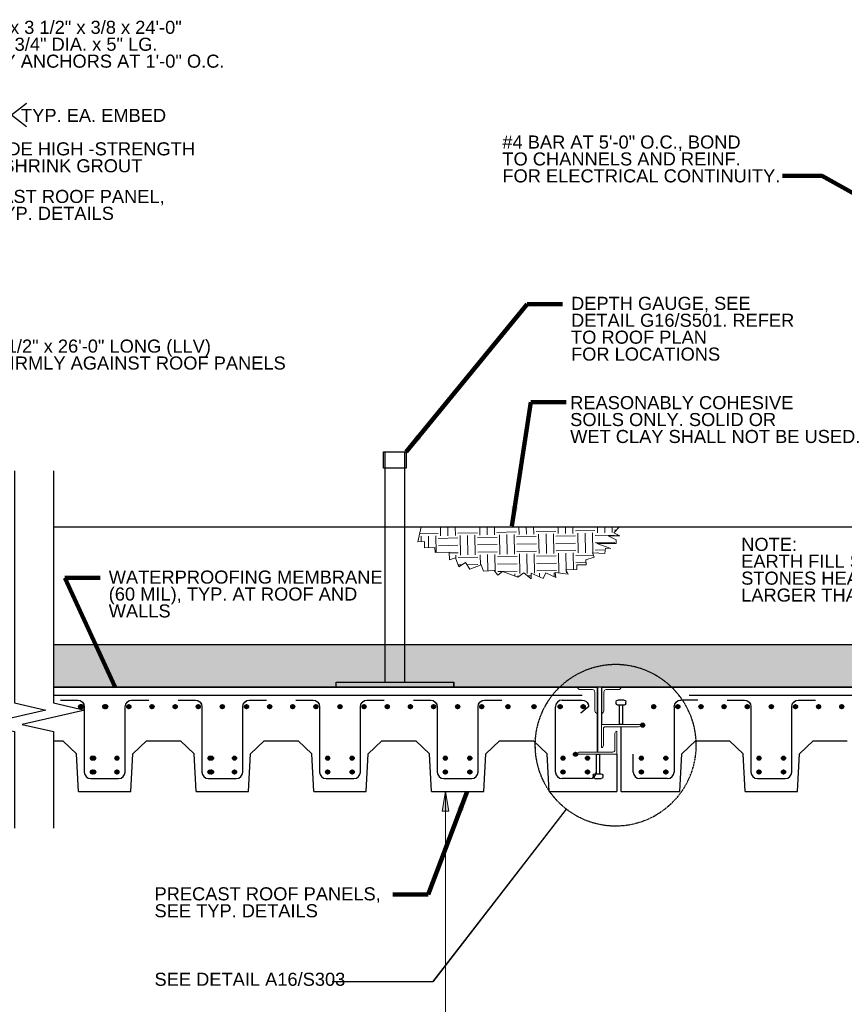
# Model space of a CAD drawing. Header units: inches. Extents: x 804 to 1243, y 182 to 489.
# Tile 15 of 20: x 954 to 1080, y 339 to 489. Entities that reach past the tile are written whole.
import ezdxf

# ---------------------------------------------------------------- set-up
doc = ezdxf.new("R2010")
doc.units = ezdxf.units.IN
doc.header["$LTSCALE"] = 0.25
doc.header["$MEASUREMENT"] = 0
doc.linetypes.add('DGN Style 3', pattern=[0.777018, 0.555013, -0.222005])
for name, color, linetype, lineweight in [('A-ANNO-NPLT', 7, 'Continuous', 18), ('G-ANNO-DIM', 1, 'Continuous', 18), ('G-ANNO-TEXT', 7, 'Continuous', 30), ('S-FSTN-MISC', 12, 'Continuous', 25), ('S-REIN-RBAR', 5, 'Continuous', 25)]:
    doc.layers.add(name, color=color, linetype=linetype, lineweight=lineweight)
doc.styles.add("3 4 1'-0", font='arial.ttf', dxfattribs={"height": 2})
doc.styles.add("3 4 1'-0_0", font='arial.ttf')
doc.dimstyles.new("3 4 1'-0", dxfattribs={"dimtxt": 2, "dimasz": 3, "dimexe": 1, "dimexo": 1, "dimgap": 1, "dimtad": 1, "dimdec": 4, "dimzin": 11, "dimdsep": 46, "dimlunit": 4, "dimtxsty": "3 4 1'-0", "dimcen": 0, "dimadec": 4, "dimazin": 3, "dimtfac": 1, "dimtdec": 0, "dimtofl": 0, "dimtmove": 0, "dimatfit": 3, "dimfxl": 1, "dimfrac": 2, "dimtolj": 1, "dimtzin": 11, "dimarcsym": 0})

# ---------------------------------------------------------------- blocks, each defined once
blk = doc.blocks.new('REINFDOT')
at = {"color": 0}
for radius in [0.00313, 0.00187, 0.000625]:
    blk.add_circle((0, 0), radius, dxfattribs=at)
blk = doc.blocks.new('REINF. DOT_1')
at = {"layer": 'S-REIN-RBAR', "xscale": 100, "yscale": 100, "zscale": 100, "rotation": 90}
blk.add_blockref('REINFDOT', (36.533405, 24.589429), dxfattribs=at)
blk = doc.blocks.new('*U18')
at = {"layer": 'S-REIN-RBAR'}
for p, q in [((-6.749987, 6.000006), (-4.124987, 6.000006)), ((-3.124987, 5.000006), (-3.124987, -4.999994)), ((3.125013, -4.999994), (3.125013, 5.000006)), ((4.125013, 6.000006), (6.750013, 6.000006)), ((-2.124987, -5.999994), (2.125013, -5.999994))]:
    blk.add_line(p, q, dxfattribs=at)
at = {"layer": 'S-REIN-RBAR', "extrusion": (0, 0, -1)}
for centre, start, end in [((4.124987, 5.000006), 90, 180), ((-4.125013, 5.000006), 0, 90)]:
    blk.add_arc(centre, 1, start, end, dxfattribs=at)
at = {"layer": 'S-REIN-RBAR'}
for centre, start, end in [((-2.124987, -4.999994), 180, 270), ((2.125013, -4.999994), 270, 0)]:
    blk.add_arc(centre, 1, start, end, dxfattribs=at)
blk = doc.blocks.new('*U19')
at = {"layer": 'S-REIN-RBAR'}
for p, q in [((1.316508, 5.00001), (1.316508, -4.99999)), ((4.941508, 6.00001), (2.316508, 6.00001)), ((-4.941492, -4.99999), (-4.941492, -2.24999)), ((0.316508, -5.99999), (-3.941492, -5.99999))]:
    blk.add_line(p, q, dxfattribs=at)
at = {"layer": 'S-REIN-RBAR', "extrusion": (0, 0, -1)}
blk.add_arc((-2.316508, 5.00001), 1, 0, 90, dxfattribs=at)
at = {"layer": 'S-REIN-RBAR'}
for centre, start, end in [((-3.941492, -4.99999), 180, 270), ((0.316508, -4.99999), 270, 0)]:
    blk.add_arc(centre, 1, start, end, dxfattribs=at)
blk = doc.blocks.new('*U21')
at = {"layer": 'G-ANNO-TEXT'}
for p, q in [((-0.249993, 1.874993), (-0.249993, -1.125007)), ((-0.749993, -1.375007), (-0.749993, -1.625007)), ((-0.499993, -1.125007), (0.500007, -1.125007)), ((0.750007, -1.375007), (0.750007, -1.625007)), ((-0.499993, -1.875007), (0.500007, -1.875007))]:
    blk.add_line(p, q, dxfattribs=at)
at = {"layer": 'G-ANNO-TEXT', "flags": 128}
blk.add_lwpolyline([(-0.249993, 1.874993), (0.250007, 1.874993), (0.250007, -1.125007)], dxfattribs=at)
at = {"layer": 'G-ANNO-TEXT', "extrusion": (0, 0, -1)}
for centre, start, end in [((0.499993, -1.375007), 0, 90), ((-0.500007, -1.375007), 90, 180), ((0.499993, -1.625007), 270, 0), ((-0.500007, -1.625007), 180, 270)]:
    blk.add_arc(centre, 0.25, start, end, dxfattribs=at)
blk = doc.blocks.new('*U20')
at = {"layer": 'S-REIN-RBAR'}
for p, q in [((-3.125019, -5.000005), (-3.125019, 4.999995)), ((-2.125019, 5.999995), (0.968731, 5.999995)), ((1.742651, 4.815062), (0.763129, 4.013816)), ((3.124981, -2.250005), (3.124981, -5.000005)), ((2.124981, -6.000005), (-2.125019, -6.000005))]:
    blk.add_line(p, q, dxfattribs=at)
for centre, start, end in [((-2.125019, 4.999995), 90, 180), ((-2.125019, -5.000005), 180, 270), ((2.124981, -5.000005), 270, 0)]:
    blk.add_arc(centre, 1, start, end, dxfattribs=at)
at = {"layer": 'S-REIN-RBAR', "extrusion": (0, 0, -1)}
for centre, radius, start, end in [((-0.968731, 4.999995), 1, 90, 156.16139), ((-1.426075, 5.202076), 0.5, 156.16139, 230.716952)]:
    blk.add_arc(centre, radius, start, end, dxfattribs=at)
blk = doc.blocks.new('l6x312x516-e_2')
at = {"layer": 'A-ANNO-NPLT', "color": 7, "flags": 128}
blk.add_lwpolyline([(3.5, 0), (0, 0), (0, 6), (0.012293, 6.000406, -0.414214), (0.312, 5.7), (0.312293, 0.612906, 0.414214), (0.612, 0.313), (3.199793, 0.312906, -0.414214), (3.5, 0.013)], format="xyb", close=True, dxfattribs=at)
blk = doc.blocks.new('REINF. DOT_2')
at = {"layer": 'A-ANNO-NPLT', "color": 7, "xscale": 100, "yscale": 100, "zscale": 100, "rotation": 90}
blk.add_blockref('REINFDOT', (36.533405, 24.589429), dxfattribs=at)
blk = doc.blocks.new('*U71')
at = {"layer": 'A-ANNO-NPLT', "color": 7}
for p, q in [((-6.749987, 6.000006), (-4.124987, 6.000006)), ((-3.124987, 5.000006), (-3.124987, -4.999994)), ((3.125013, -4.999994), (3.125013, 5.000006)), ((4.125013, 6.000006), (6.750013, 6.000006)), ((-2.124987, -5.999994), (2.125013, -5.999994))]:
    blk.add_line(p, q, dxfattribs=at)
at = {"layer": 'A-ANNO-NPLT', "color": 7, "extrusion": (0, 0, -1)}
for centre, start, end in [((4.124987, 5.000006), 90, 180), ((-4.125013, 5.000006), 0, 90)]:
    blk.add_arc(centre, 1, start, end, dxfattribs=at)
at = {"layer": 'A-ANNO-NPLT', "color": 7}
for centre, start, end in [((-2.124987, -4.999994), 180, 270), ((2.125013, -4.999994), 270, 0)]:
    blk.add_arc(centre, 1, start, end, dxfattribs=at)
blk = doc.blocks.new('*U72')
at = {"layer": 'A-ANNO-NPLT', "color": 7}
for p, q in [((1.316508, 5.00001), (1.316508, -4.99999)), ((4.941508, 6.00001), (2.316508, 6.00001)), ((-4.941492, -4.99999), (-4.941492, -2.24999)), ((0.316508, -5.99999), (-3.941492, -5.99999))]:
    blk.add_line(p, q, dxfattribs=at)
at = {"layer": 'A-ANNO-NPLT', "color": 7, "extrusion": (0, 0, -1)}
blk.add_arc((-2.316508, 5.00001), 1, 0, 90, dxfattribs=at)
at = {"layer": 'A-ANNO-NPLT', "color": 7}
for centre, start, end in [((-3.941492, -4.99999), 180, 270), ((0.316508, -4.99999), 270, 0)]:
    blk.add_arc(centre, 1, start, end, dxfattribs=at)
blk = doc.blocks.new('*U74')
at = {"layer": 'A-ANNO-NPLT', "color": 7}
for p, q in [((-0.249993, 1.874993), (-0.249993, -1.125007)), ((-0.749993, -1.375007), (-0.749993, -1.625007)), ((-0.499993, -1.125007), (0.500007, -1.125007)), ((0.750007, -1.375007), (0.750007, -1.625007)), ((-0.499993, -1.875007), (0.500007, -1.875007))]:
    blk.add_line(p, q, dxfattribs=at)
at = {"layer": 'A-ANNO-NPLT', "color": 7, "flags": 128}
blk.add_lwpolyline([(-0.249993, 1.874993), (0.250007, 1.874993), (0.250007, -1.125007)], dxfattribs=at)
at = {"layer": 'A-ANNO-NPLT', "color": 7, "extrusion": (0, 0, -1)}
for centre, start, end in [((0.499993, -1.375007), 0, 90), ((-0.500007, -1.375007), 90, 180), ((0.499993, -1.625007), 270, 0), ((-0.500007, -1.625007), 180, 270)]:
    blk.add_arc(centre, 0.25, start, end, dxfattribs=at)
blk = doc.blocks.new('*U73')
at = {"layer": 'A-ANNO-NPLT', "color": 7}
for p, q in [((-3.125019, -5.000005), (-3.125019, 4.999995)), ((-2.125019, 5.999995), (0.968731, 5.999995)), ((1.742651, 4.815062), (0.763129, 4.013816)), ((3.124981, -2.250005), (3.124981, -5.000005)), ((2.124981, -6.000005), (-2.125019, -6.000005))]:
    blk.add_line(p, q, dxfattribs=at)
for centre, start, end in [((-2.125019, 4.999995), 90, 180), ((-2.125019, -5.000005), 180, 270), ((2.124981, -5.000005), 270, 0)]:
    blk.add_arc(centre, 1, start, end, dxfattribs=at)
at = {"layer": 'A-ANNO-NPLT', "color": 7, "extrusion": (0, 0, -1)}
for centre, radius, start, end in [((-0.968731, 4.999995), 1, 90, 156.16139), ((-1.426075, 5.202076), 0.5, 156.16139, 230.716952)]:
    blk.add_arc(centre, radius, start, end, dxfattribs=at)
blk = doc.blocks.new('l4x3x38-e_1')
at = {"layer": 'A-ANNO-NPLT', "color": 7, "extrusion": (0, 0, -1), "flags": 128}
blk.add_lwpolyline([(-0.375351, 3.630375, -0.414214), (-0.005, 4), (0, 4), (0, 0), (-3, 0), (-3.000351, 0.005375, -0.414214), (-2.63, 0.375), (-0.745351, 0.375375, 0.414214), (-0.375, 0.745)], format="xyb", close=True, dxfattribs=at)
blk = doc.blocks.new('23')
at = {"layer": 'G-ANNO-DIM'}
for p, q in [((1022.81851, 371.34531, 3.51971), (1017.9915, 371.34531, 3.51971)), ((1018.9915, 239.34531, 3.51971), (1018.9915, 371.34531, 3.51971))]:
    blk.add_line(p, q, dxfattribs=at)
at = {"layer": 'G-ANNO-DIM', "elevation": 3.51971, "flags": 128}
blk.add_lwpolyline([(1018.4915, 368.34531), (1018.9915, 371.34531), (1019.4915, 368.34531)], close=True, dxfattribs=at)
at = {"layer": 'G-ANNO-DIM', "extrusion": (0, 0, -1)}
blk.add_solid([(-1018.4915, 368.34531, -3.51971), (-1018.9915, 371.34531, -3.51971), (-1019.4915, 368.34531, -3.51971)], dxfattribs=at)
at = {"layer": 'G-ANNO-TEXT'}
for p, q in [((952.575, 474.91526, -1.75986), (954.88313, 476.69696, -1.75986)), ((952.575, 474.91526, -1.75986), (954.88313, 473.13355, -1.75986)), ((959.02256, 411.84531, 5.96386), (1176.55106, 411.84531, 3.51971)), ((959.02256, 393.84531, 3.51971), (1176.84468, 393.84531, 3.51971)), ((959.02256, 387.34531, 3.51966), (984.67464, 387.34531, 3.51966)), ((959.02256, 387.34531, -0.00004), (1042.21968, 387.34531, -0.00004)), ((1042.21968, 387.34531, -0.00004), (1042.21968, 377.40731, -0.00004)), ((1042.84468, 387.34531, -0.00002), (1042.84468, 381.59531, -0.00002)), ((1042.84468, 387.34531, -0.00002), (1162.21968, 387.34531, -0.00002)), ((1045.84468, 371.34531, -0.00002), (1045.84468, 381.28331, -0.00002)), ((959.02256, 379.13442, -0.00002), (960.43647, 379.13442, -0.00002)), ((962.54114, 377.13717, -0.00002), (960.43647, 379.13442, -0.00002)), ((971.14822, 377.13717, -0.00002), (973.25289, 379.13442, -0.00002)), ((973.25289, 379.13442, -0.00002), (978.43647, 379.13442, -0.00002)), ((980.54114, 377.13717, -0.00002), (978.43647, 379.13442, -0.00002)), ((989.14822, 377.13717, -0.00002), (991.25289, 379.13442, -0.00002)), ((991.25289, 379.13442, -0.00002), (996.43647, 379.13442, -0.00002)), ((998.54114, 377.13717, -0.00002), (996.43647, 379.13442, -0.00002)), ((1007.14822, 377.13717, -0.00002), (1009.25289, 379.13442, -0.00002)), ((1009.25289, 379.13442, -0.00002), (1014.43647, 379.13442, -0.00002)), ((1016.54114, 377.13717, -0.00002), (1014.43647, 379.13442, -0.00002)), ((1025.14822, 377.13717, -0.00002), (1027.25289, 379.13442, -0.00002)), ((1027.25289, 379.13442, -0.00002), (1032.43647, 379.13442, -0.00002)), ((1034.54114, 377.13717, -0.00002), (1032.43647, 379.13442, -0.00002)), ((1055.14822, 377.13717), (1057.25289, 379.13442)), ((1057.25289, 379.13442), (1062.43647, 379.13442)), ((1064.54114, 377.13717), (1062.43647, 379.13442)), ((1073.14822, 377.13717), (1075.25289, 379.13442)), ((1075.25289, 379.13442), (1080.43647, 379.13442)), ((962.84468, 371.34531, -0.00002), (962.54114, 377.13717, -0.00002)), ((970.84468, 371.34531, -0.00002), (971.14822, 377.13717, -0.00002)), ((980.84468, 371.34531, -0.00002), (980.54114, 377.13717, -0.00002)), ((988.84468, 371.34531, -0.00002), (989.14822, 377.13717, -0.00002)), ((998.84468, 371.34531, -0.00002), (998.54114, 377.13717, -0.00002)), ((1006.84468, 371.34531, -0.00002), (1007.14822, 377.13717, -0.00002)), ((1016.84468, 371.34531, -0.00002), (1016.54114, 377.13717, -0.00002)), ((1024.84468, 371.34531, -0.00002), (1025.14822, 377.13717, -0.00002)), ((1034.84468, 371.34531, -0.00002), (1034.54114, 377.13717, -0.00002)), ((1045.21968, 377.09531, -0.00004), (1045.21968, 371.34531, -0.00004)), ((1054.84468, 371.34531), (1055.14822, 377.13717)), ((1064.84468, 371.34531), (1064.54114, 377.13717)), ((1072.84468, 371.34531), (1073.14822, 377.13717)), ((962.84468, 371.34531, -0.00002), (970.84468, 371.34531, -0.00002)), ((980.84468, 371.34531, -0.00002), (988.84468, 371.34531, -0.00002)), ((998.84468, 371.34531, -0.00002), (1006.84468, 371.34531, -0.00002)), ((1016.84468, 371.34531, -0.00002), (1024.84468, 371.34531, -0.00002)), ((1034.84468, 371.34531, -0.00002), (1045.21968, 371.34531, -0.00002)), ((1045.84468, 371.34531), (1054.84468, 371.34531)), ((1064.84468, 371.34531), (1072.84468, 371.34531))]:
    blk.add_line(p, q, dxfattribs=at)
at = {"layer": 'G-ANNO-TEXT', "flags": 128}
for points in [[(953.02256, 420.43101), (953.02256, 391.05192), (953.02256, 384.91555), (957.82256, 383.82464), (948.22256, 381.64282), (953.02256, 380.55192), (953.02256, 365.74456)], [(959.02256, 420.43101), (959.02256, 391.05192), (959.02256, 384.91555), (963.82256, 383.82464), (954.22256, 381.64282), (959.02256, 380.55192), (959.02256, 365.74456)], [(1037.46779, 368.68868), (1017.02989, 342.25674), (1001.66319, 342.25674)]]:
    blk.add_lwpolyline(points, dxfattribs=at)
at = {"layer": 'G-ANNO-TEXT', "elevation": 3.51971, "flags": 128}
blk.add_lwpolyline([(959.02256, 393.84531), (1176.84468, 393.84531), (1176.84468, 245.34531), (1223.45654, 245.34531), (1223.45654, 209.34531), (1220.75017, 209.34531), (1217.45654, 209.34531), (1217.45654, 215.34531), (1217.45654, 215.34531), (1217.45654, 239.34531), (1174.84468, 239.34531), (1170.84468, 239.34531), (1170.84468, 239.34531), (1170.84468, 241.50231), (1170.84468, 369.18831), (1170.84468, 371.34531), (1169.21968, 371.34531), (1169.21968, 371.84531), (1169.21968, 387.34531), (959.02256, 387.34531)], dxfattribs=at)
at = {"layer": 'G-ANNO-TEXT', "linetype": 'DGN Style 3', "extrusion": (0, 0, -1)}
blk.add_circle((-1045.01562, 378.45014, -3.51971), 12.3392, dxfattribs=at)
at = {"layer": 'S-FSTN-MISC'}
for p, q in [((1009.74241, 388.08994, -14.07874), (1009.74241, 423.33994, -14.07874)), ((1012.74241, 388.08994, -14.07874), (1012.74241, 423.33994, -14.07874))]:
    blk.add_line(p, q, dxfattribs=at)
for points in [[(1009.49241, 423.33994, -14.07874), (1012.99241, 423.33994, -14.07874), (1012.99241, 420.83994, -14.07874), (1009.49241, 420.83994, -14.07874)], [(1002.24241, 388.08994, -14.07874), (1020.24241, 388.08994, -14.07874), (1020.24241, 387.33994, -14.07874), (1002.24241, 387.33994, -14.07874)]]:
    blk.add_3dface(points, dxfattribs=at)
at = {"layer": 'S-REIN-RBAR'}
for p, q in [((959.02256, 386.09531), (1039.90693, 386.09531)), ((1056.28618, 386.09531), (1159.90693, 386.09531))]:
    blk.add_line(p, q, dxfattribs=at)
at = {"layer": 'G-ANNO-TEXT', "rotation": 180}
blk.add_blockref('*U21', (1045.84469, 383.4703, 3.51971), dxfattribs=at)
at = {"layer": 'G-ANNO-TEXT'}
blk.add_blockref('*U21', (1042.31317, 375.22032, 3.51968), dxfattribs=at)
at = {"layer": 'S-REIN-RBAR'}
for name, p in [('*U18', (966.84467, 379.3453, -0.00002)), ('*U18', (984.84467, 379.3453, -0.00002)), ('*U18', (1002.84467, 379.3453, -0.00002)), ('*U18', (1020.84467, 379.3453, -0.00002)), ('*U20', (1038.9382, 379.34532, -0.00002)), ('*U19', (1052.65717, 379.3453)), ('*U18', (1068.84467, 379.3453))]:
    blk.add_blockref(name, p, dxfattribs=at)
at = {"layer": 'S-REIN-RBAR', "rotation": 180}
for p in [(999.69058, 408.93474, 3.51968), (999.83304, 408.93474, 7.03939), (1003.37808, 408.93474, 3.51968), (1003.52054, 408.93474, 7.03939), (1007.06558, 408.93474, 3.51968), (1010.60718, 408.93474, 3.51968), (1014.14878, 408.93474, 3.51968), (1017.69058, 408.93474, 3.51968), (1021.37808, 408.93474, 3.51968), (1025.06558, 408.93474, 3.51968), (1028.60718, 408.93474, 3.51968), (1032.14878, 408.93474, 3.51968), (1035.69058, 408.93474, 3.51968), (1039.37808, 408.93474, 3.51968), (1043.06558, 408.93474, 3.51968), (1046.60718, 408.93474, 3.51968), (1050.14878, 408.93474, 3.51968), (1053.69058, 408.93474, 3.51968), (1057.37808, 408.93474, 3.51968), (1061.06558, 408.93474, 3.51968), (1065.06558, 408.93474, 3.51968), (1069.06558, 408.93474, 3.51968), (1073.06558, 408.93474, 3.51968), (1076.58921, 408.93474, 3.51968), (1087.37808, 408.93474, 3.51971), (1091.06558, 408.93474, 3.51971), (1094.60718, 408.93474, 3.51971), (1098.14878, 408.93474, 3.51971), (1101.69058, 408.93474, 3.51971), (1105.37808, 408.93474, 3.51971), (1109.06558, 408.93474, 3.51971), (1112.60718, 408.93474, 3.51971), (1116.14878, 408.93474, 3.51971), (1085.69091, 406.10577, 3.51971), (1001.48808, 401.05974, 3.51968), (1001.69304, 401.05974, 7.03939), (1005.23808, 401.05974, 3.51968), (1019.48808, 401.05974, 3.51968), (1019.70804, 401.05974, 7.03939), (1023.23808, 401.05974, 3.51968), (1037.48808, 401.05974, 3.51968), (1041.23808, 401.05974, 3.51968), (1055.48808, 401.05974, 3.51968), (1059.23808, 401.05974, 3.51968), (1073.50308, 401.05974, 3.51968), (1075.40815, 401.65974, 3.51968), (1077.25308, 401.05974, 3.51968), (1085.48808, 401.05974, 3.51971), (1089.23808, 401.05974, 3.51971), (1103.48808, 401.05974, 3.51971), (1107.23808, 401.05974, 3.51971), (1001.48808, 398.93474, 3.51968), (1001.69304, 398.93474, 7.03939), (1005.23808, 398.93474, 3.51968), (1019.48808, 398.93474, 3.51968), (1019.70804, 398.93474, 7.03939), (1023.23808, 398.93474, 3.51968), (1037.48808, 398.93474, 3.51968), (1041.23808, 398.93474, 3.51968), (1055.48808, 398.93474, 3.51968), (1059.23808, 398.93474, 3.51968), (1073.50308, 398.93474, 3.51968), (1077.25308, 398.93474, 3.51968), (1085.48808, 398.93474, 3.51971), (1089.23808, 398.93474, 3.51971), (1103.48808, 398.93474, 3.51971), (1107.23808, 398.93474, 3.51971)]:
    blk.add_blockref('REINF. DOT_1', p, dxfattribs=at)
at = {"layer": 'G-ANNO-TEXT', "color": 7, "char_height": 2, "attachment_point": 1, "style": "3 4 1'-0"}
for s, insert, line_spacing_factor in [('L3 1/2"x 3 1/2" x 3/8 x 24\'-0" \\PLG. W/ 3/4" DIA. x 5" LG.\\PEPOXY ANCHORS AT 1\'-0" O.C.', (943.59037, 489.28934, -3.51971), 0.776524), ('TYP. EA. EMBED', (954.03712, 475.81545, 1.75984), 0.6), ('#4 BAR AT 5\'-0" O.C., BOND\\PTO CHANNELS AND REINF. \\PFOR ELECTRICAL CONTINUITY.', (1027.68947, 471.7386, 3.51971), 0.776524), ('PROVIDE HIGH -STRENGTH\\PNON -SHRINK GROUT', (943.25667, 470.69417, 3.51971), 0.776524), ('PRECAST ROOF PANEL,\\PSEE TYP. DETAILS', (943.25667, 463.41317, 3.51971), 0.776524), ('DEPTH GAUGE, SEE \\PDETAIL G16/S501. REFER\\PTO ROOF PLAN\\PFOR LOCATIONS ', (1038.19429, 447.05767, 0.00002), 0.776524), ('L6x4x1/2" x 26\'-0" LONG (LLV)\\PSET FIRMLY AGAINST ROOF PANELS', (944.39803, 440.51277, 3.51971), 0.776524), ('REASONABLY COHESIVE \\PSOILS ONLY. SOLID OR \\PWET CLAY SHALL NOT BE USED.', (1038.06121, 431.8652), 0.776524), ('NOTE:\\PEARTH FILL SHALL CONTAIN NO \\PSTONES HEAVIER THAN 10 POUNDS OR\\PLARGER THAN 6" (15.2) IN ANY DIMENSION', (1064.22957, 410.18871), 0.776524), ('WATERPROOFING MEMBRANE\\P(60 MIL), TYP. AT ROOF AND \\PWALLS', (967.45453, 405.1729, 3.51971), 0.776524), ('PRECAST ROOF PANELS,\\PSEE TYP. DETAILS', (974.46129, 356.71078, 3.51971), 0.776524), ('SEE DETAIL A16/S303', (974.46129, 343.63929, 3.51971), 0.6)]:
    blk.add_mtext(s, dxfattribs=dict(at, insert=insert, line_spacing_factor=line_spacing_factor))
at = {"layer": 'G-ANNO-TEXT'}
for points in [[(1095.73506, 454.8567), (1076.59989, 465.58509), (1070.55249, 465.58509)], [(1012.99241, 423.33994, 0.00002), (1031.46564, 445.95248, 0.00002), (1036.87816, 445.95248, 0.00002)], [(1029.12563, 411.97427, 3.51971), (1032.03093, 430.94238, 3.51971), (1037.44346, 430.94238, 3.51971)], [(968.43582, 387.34531, 3.51971), (960.72587, 404.06772, 3.51971), (966.1384, 404.06772, 3.51971)], [(1022.29377, 371.34531, 3.51971), (1016.32697, 355.6056, 3.51971), (1010.91445, 355.6056, 3.51971)]]:
    blk.add_leader(points, dimstyle="3 4 1'-0", override={"dimscale": 1, "dimgap": 2, "dimclrd": 256, "dimlwd": 65535}, dxfattribs=at)

msp = doc.modelspace()

# ---------------------------------------------------------------- hatches: boundary and pattern name
at = {"layer": 'A-ANNO-NPLT'}
h = msp.add_hatch(dxfattribs=at)
h.set_pattern_fill('EARTH', color=256, scale=0.160006, style=0, pattern_type=2)
h.set_pattern_definition([(91.073, (1029.3153, 419.688), (-5.8869, -6.1116), [3.0001, -3.0002]), (91.073, (1032.371, 416.7445), (-5.8869, -6.1116), [3.0001, -3.0002]), (91.073, (1028.1905, 419.667), (-5.8869, -6.1116), [3.0001, -3.0002]), (91.073, (1031.246, 416.7234), (-5.8869, -6.1116), [3.0001, -3.0002]), (91.073, (1027.0656, 419.646), (-5.8869, -6.1116), [3.0001, -3.0002]), (91.073, (1030.1214, 416.7024), (-5.8869, -6.1116), [3.0001, -3.0002]), (1.073, (1029.641, 422.3196), (-5.8869, -6.1116), [3.0001, -3.0002]), (1.073, (1026.698, 419.264), (-5.8869, -6.1116), [3.0001, -3.0002]), (1.073, (1029.662, 421.195), (-5.8869, -6.1116), [3.0001, -3.0002]), (1.073, (1026.719, 418.139), (-5.8869, -6.1116), [3.0001, -3.0002]), (1.073, (1029.683, 420.07), (-5.8869, -6.1116), [3.0001, -3.0002]), (1.073, (1026.74, 417.014), (-5.8869, -6.1116), [3.0001, -3.0002])])
h.paths.add_polyline_path([(1015.2551398, 411.8463713), (1014.7656488, 409.5882039), (1015.7501669, 409.6295655), (1015.7915285, 408.6450474), (1017.3496848, 408.7105059), (1017.3829181, 407.9194673), (1019.5573383, 408.0108149), (1019.6076602, 406.8129125), (1020.5171994, 407.1284607), (1021.0062583, 405.7187902), (1022.0431305, 406.4005445), (1022.7248848, 405.3636724), (1024.4330469, 406.0326743), (1024.8089815, 405.0728132), (1026.4421327, 405.1992021), (1027.0055945, 404.4761981), (1027.7285985, 405.0396599), (1030.0589127, 404.1665861), (1030.971972, 404.811219), (1032.1116161, 403.9098882), (1032.0951034, 404.7921463), (1033.9154299, 403.9436655), (1034.331494, 404.836308), (1035.8490567, 404.1289526), (1035.7420606, 404.9005505), (1037.7523144, 404.6172595), (1037.3787799, 405.2922457), (1039.1024306, 405.3245189), (1039.0889101, 406.0463708), (1040.4918764, 406.0726439), (1040.4783559, 406.7944798), (1041.7134757, 407.2187682), (1041.4778505, 407.9046828), (1043.3872684, 407.7716376), (1043.4446147, 408.5945175), (1044.2674945, 408.5371712), (1042.1554448, 409.3131053), (1045.1182794, 409.3345141), (1045.1144873, 409.8598144), (1043.8981522, 410.46899), (1045.6618845, 410.5020313), (1044.7309204, 410.9659852), (1045.6198668, 411.8463713)])
h = msp.add_hatch(dxfattribs=at)
h.set_pattern_fill('CONCRETE', color=256, scale=16.000619, style=0, pattern_type=2)
h.set_pattern_definition([(140.3968, (987.1624, 402.894), (-7.7830976, 5.151577), [0.37502, -40.0316]), (140.3968, (986.8486, 399.3076), (-7.7830976, 5.151577), [0.375, -40.0316]), (140.3968, (983.4013, 402.2003), (-7.7830976, 5.151577), [0.37502, -40.0316]), (82.1795, (986.8486, 399.3076), (-1.5e-06, -5.1515828), [0.30001, -56.89934]), (82.1795, (987.1624, 402.89404), (-1.5e-06, -5.1515828), [0.30001, -56.89934]), (82.1795, (983.4013, 402.2003), (-1.5e-06, -5.1515828), [0.30001, -56.89934]), (190.23262, (986.87484, 399.60663), (-54.4816724, -10.3031553), [0.31872, -86.67908]), (190.23262, (987.1886, 403.19308), (-54.4816724, -10.3031553), [0.31872, -86.67908]), (190.23262, (983.4275, 402.4993), (-54.4816724, -10.3031553), [0.31872, -86.67908]), (136.60277, (988.1529, 400.2324), (-38.9154792, 36.0610392), [0.56252, -74.41834]), (136.60277, (982.4545, 399.56946), (-38.9154792, 36.0610392), [0.56252, -74.41834]), (186.8622, (988.222, 400.67725), (-38.9154785, -5.1515764), [0.47807, -85.75372]), (186.8622, (982.52357, 400.01433), (-38.9154785, -5.1515764), [0.47807, -85.75372]), (81.4086, (988.1529, 400.2324), (1e-07, -5.1515715), [0.45002, -51.65038]), (81.4086, (982.4545, 399.5695), (1e-07, -5.1515715), [0.45002, -51.65038]), (110.6918, (989.399, 401.2257), (-6e-07, -5.151579), [0.375, -21.65217]), (110.6918, (985.7731, 402.4424), (-6e-07, -5.151579), [0.37502, -21.65217]), (110.6918, (983.76, 399.4577), (-6e-07, -5.151579), [0.37502, -21.65217]), (110.6918, (982.1472, 403.659), (-6e-07, -5.151579), [0.375, -21.65217]), (56.11964, (989.399, 401.22574), (-23.349286, -36.061037), [0.30001, -55.54677]), (56.11964, (983.75995, 399.4577), (-23.349286, -36.061037), [0.30001, -55.54677]), (56.11964, (985.7731, 402.44236), (-23.349286, -36.061037), [0.30001, -55.54677]), (56.11964, (982.1472, 403.659), (-23.349286, -36.061037), [0.30001, -55.54677]), (161.6882, (983.9278, 399.7066), (-7.783098, 5.151584), [0.31872, -16.0778]), (161.6882, (989.5668, 401.4746), (-7.783098, 5.151584), [0.31872, -16.0778]), (161.6882, (985.941, 402.6912), (-7.783098, 5.151584), [0.31872, -16.0778]), (161.6882, (982.315, 403.9079), (-7.783098, 5.151584), [0.31872, -16.0778])])
h.paths.add_polyline_path([(1140.8824493, 393.8456747), (959.0120353, 393.8456747), (959.0120353, 391.0521746), (959.0120353, 387.3454231), (984.665108, 387.3454231), (1042.212375, 387.3454231), (1042.8374072, 387.3454231), (1148.7759228, 387.3454231)])

# ---------------------------------------------------------------- linework, layer by layer
at = {"layer": 'A-ANNO-NPLT', "color": 7}
for p, q in [((952.5642337, 474.9187481, 3.519705), (954.8724511, 476.700529, 3.519705)), ((952.5642337, 474.9187481, 3.519705), (954.8724511, 473.1369831, 3.519705)), ((1009.7338541, 388.090076, 3.519705), (1009.7338541, 423.3414401, 3.519705)), ((1012.7339702, 388.090076, 3.519705), (1012.7339702, 423.3414401, 3.519705)), ((959.0120353, 411.8463713, 3.519705), (1176.5489496, 411.8463713, 3.519705)), ((959.0120353, 393.8456747, 3.519705), (1176.8425929, 393.8456747, 3.519705)), ((959.0120353, 387.3454231, 3.519705), (984.665108, 387.3454231, 3.519705)), ((959.0120353, 387.3454231, 3.519705), (1042.212375, 387.3454231, 3.519705)), ((1042.212375, 387.3454231, 3.519705), (1042.212375, 377.4070386, 3.519705)), ((1042.8374072, 387.3454231, 3.519705), (1042.8374072, 381.5952006, 3.519705)), ((1042.8374072, 387.3454231, 3.519705), (1162.2170189, 387.3454231, 3.519705)), ((959.0120353, 386.0953748, 3.519705), (1039.8995335, 386.0953748, 3.519705)), ((1056.2794313, 386.0953748, 3.519705), (1159.9041774, 386.0953748, 3.519705)), ((1045.8375233, 371.344804, 3.519705), (1045.8375233, 381.2831886, 3.519705)), ((959.0120353, 379.1342094, 3.519705), (960.42601, 379.1342094, 3.519705)), ((962.5307634, 377.1368841, 3.519705), (960.42601, 379.1342094, 3.519705)), ((971.1381685, 377.1368841, 3.519705), (973.242922, 379.1342094, 3.519705)), ((973.242922, 379.1342094, 3.519705), (978.4267066, 379.1342094, 3.519705)), ((980.53146, 377.1368841, 3.519705), (978.4267066, 379.1342094, 3.519705)), ((989.1388651, 377.1368841, 3.519705), (991.2436186, 379.1342094, 3.519705)), ((991.2436186, 379.1342094, 3.519705), (996.4274032, 379.1342094, 3.519705)), ((998.5321566, 377.1368841, 3.519705), (996.4274032, 379.1342094, 3.519705)), ((1007.1395617, 377.1368841, 3.519705), (1009.2443152, 379.1342094, 3.519705)), ((1009.2443152, 379.1342094, 3.519705), (1014.4280998, 379.1342094, 3.519705)), ((1016.5328532, 377.1368841, 3.519705), (1014.4280998, 379.1342094, 3.519705)), ((1025.1402583, 377.1368841, 3.519705), (1027.2450118, 379.1342094, 3.519705)), ((1027.2450118, 379.1342094, 3.519705), (1032.4287964, 379.1342094, 3.519705)), ((1034.5335498, 377.1368841, 3.519705), (1032.4287964, 379.1342094, 3.519705)), ((1055.1414193, 377.1368841, 3.519705), (1057.2461728, 379.1342094, 3.519705)), ((1057.2461728, 379.1342094, 3.519705), (1062.4299574, 379.1342094, 3.519705)), ((1064.5347108, 377.1368841, 3.519705), (1062.4299574, 379.1342094, 3.519705)), ((1073.1421159, 377.1368841, 3.519705), (1075.2468693, 379.1342094, 3.519705)), ((1075.2468693, 379.1342094, 3.519705), (1080.4306539, 379.1342094, 3.519705)), ((962.8343112, 371.344804, 3.519705), (962.5307634, 377.1368841, 3.519705)), ((970.8346208, 371.344804, 3.519705), (971.1381685, 377.1368841, 3.519705)), ((980.8350078, 371.344804, 3.519705), (980.53146, 377.1368841, 3.519705)), ((988.8353174, 371.344804, 3.519705), (989.1388651, 377.1368841, 3.519705)), ((998.8357044, 371.344804, 3.519705), (998.5321566, 377.1368841, 3.519705)), ((1006.836014, 371.344804, 3.519705), (1007.1395617, 377.1368841, 3.519705)), ((1016.836401, 371.344804, 3.519705), (1016.5328532, 377.1368841, 3.519705)), ((1024.8367106, 371.344804, 3.519705), (1025.1402583, 377.1368841, 3.519705)), ((1034.8370976, 371.344804, 3.519705), (1034.5335498, 377.1368841, 3.519705)), ((1045.2124911, 377.0950265, 3.519705), (1045.2124911, 371.344804, 3.519705)), ((1054.8378716, 371.344804, 3.519705), (1055.1414193, 377.1368841, 3.519705)), ((1064.8382586, 371.344804, 3.519705), (1064.5347108, 377.1368841, 3.519705)), ((1072.8385681, 371.344804, 3.519705), (1073.1421159, 377.1368841, 3.519705)), ((962.8343112, 371.344804, 3.519705), (970.8346208, 371.344804, 3.519705)), ((980.8350078, 371.344804, 3.519705), (988.8353174, 371.344804, 3.519705)), ((998.8357044, 371.344804, 3.519705), (1006.836014, 371.344804, 3.519705)), ((1016.836401, 371.344804, 3.519705), (1024.8367106, 371.344804, 3.519705)), ((1022.8104561, 371.344804, 3.519705), (1017.9832613, 371.344804, 3.519705)), ((1018.9833, 239.3396956, 3.519705), (1018.9833, 371.344804, 3.519705)), ((1034.8370976, 371.344804, 3.519705), (1045.2124911, 371.344804, 3.519705)), ((1045.8375233, 371.344804, 3.519705), (1054.8378716, 371.344804, 3.519705)), ((1064.8382586, 371.344804, 3.519705), (1072.8385681, 371.344804, 3.519705))]:
    msp.add_line(p, q, dxfattribs=at)
at = {"layer": 'A-ANNO-NPLT', "color": 7, "elevation": 3.519705, "flags": 128}
for points in [[(1009.4838444, 423.3414401), (1012.9839799, 423.3414401), (1012.9839799, 420.8413434), (1009.4838444, 420.8413434)], [(1015.2551398, 411.8463713), (1014.7656488, 409.5882039), (1015.7501669, 409.6295655), (1015.7915285, 408.6450474), (1017.3496848, 408.7105059), (1017.3829181, 407.9194673), (1019.5573383, 408.0108149), (1019.6076602, 406.8129125), (1020.5171994, 407.1284607), (1021.0062583, 405.7187902), (1022.0431305, 406.4005445), (1022.7248848, 405.3636724), (1024.4330469, 406.0326743), (1024.8089815, 405.0728132), (1026.4421327, 405.1992021), (1027.0055945, 404.4761981), (1027.7285985, 405.0396599), (1030.0589127, 404.1665861), (1030.971972, 404.811219), (1032.1116161, 403.9098882), (1032.0951034, 404.7921463), (1033.9154299, 403.9436655), (1034.331494, 404.836308), (1035.8490567, 404.1289526), (1035.7420606, 404.9005505), (1037.7523144, 404.6172595), (1037.3787799, 405.2922457), (1039.1024306, 405.3245189), (1039.0889101, 406.0463708), (1040.4918764, 406.0726439), (1040.4783559, 406.7944798), (1041.7134757, 407.2187682), (1041.4778505, 407.9046828), (1043.3872684, 407.7716376), (1043.4446147, 408.5945175), (1044.2674945, 408.5371712), (1042.1554448, 409.3131053), (1045.1182794, 409.3345141), (1045.1144873, 409.8598144), (1043.8981522, 410.46899), (1045.6618845, 410.5020313), (1044.7309204, 410.9659852), (1045.6198668, 411.8463713)], [(1140.8824493, 393.8456747), (959.0120353, 393.8456747), (959.0120353, 391.0521746), (959.0120353, 387.3454231), (984.665108, 387.3454231), (1042.212375, 387.3454231), (1042.8374072, 387.3454231), (1148.7759228, 387.3454231)], [(1002.2335639, 388.090076), (1020.2342605, 388.090076), (1020.2342605, 387.3400469), (1002.2335639, 387.3400469)]]:
    msp.add_lwpolyline(points, close=True, dxfattribs=at)
for points in [[(953.0118031, 420.4323996), (953.0118031, 391.0521746), (953.0118031, 384.9155691), (957.8119888, 383.8246149), (948.2116173, 381.6427065), (953.0118031, 380.5517682), (953.0118031, 365.7438352)], [(959.0120353, 420.4323996), (959.0120353, 391.0521746), (959.0120353, 384.9155691), (963.812221, 383.8246149), (954.2118495, 381.6427065), (959.0120353, 380.5517682), (959.0120353, 365.7438352)], [(959.0120353, 393.8456747), (1176.8425929, 393.8456747), (1176.8425929, 245.3399278), (1223.4562528, 245.3399278), (1223.4562528, 209.3385346), (1220.7497801, 209.3385346), (1217.4560206, 209.3385346), (1217.4560206, 215.3387668), (1217.4560206, 215.3387668), (1217.4560206, 239.3396956), (1174.8425155, 239.3396956), (1170.8423607, 239.3396956), (1170.8423607, 239.3396956), (1170.8423607, 241.4967711), (1170.8423607, 369.1877125), (1170.8423607, 371.344804), (1169.2172898, 371.344804), (1169.2172898, 371.8448233), (1169.2172898, 387.3454231), (959.0120353, 387.3454231)], [(1037.4603031, 368.6880611), (1017.0216081, 342.2551022), (1001.6543254, 342.2551022)]]:
    msp.add_lwpolyline(points, dxfattribs=at)
at = {"layer": 'A-ANNO-NPLT', "color": 7, "linetype": 'DGN Style 3'}
msp.add_circle((1045.0084192, 378.4499109, 3.519705), 12.3396797, dxfattribs=at)
at = {"layer": 'A-ANNO-NPLT', "color": 7, "extrusion": (0, 0, -1)}
msp.add_solid([(-1018.4832807, 368.3446879, -3.519705), (-1018.9833, 371.344804, -3.519705), (-1019.4833194, 368.3446879, -3.519705)], dxfattribs=at)

# ---------------------------------------------------------------- block references
msp.add_blockref('23', (0, 0))
at = {"layer": 'A-ANNO-NPLT', "color": 7, "xscale": 1.000038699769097, "yscale": 1.000038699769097, "zscale": 1.000038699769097}
for name, p, rotation in [('l4x3x38-e_1', (1042.212375, 387.3454231, 3.519705), 180), ('REINF. DOT_2', (999.6816411, 408.9356827, 3.519705), 180), ('REINF. DOT_2', (999.8240946, 408.9356827, 3.519705), 180), ('REINF. DOT_2', (1003.3692878, 408.9356827, 3.519705), 180), ('REINF. DOT_2', (1003.5117413, 408.9356827, 3.519705), 180), ('REINF. DOT_2', (1007.0569185, 408.9356827, 3.519705), 180), ('REINF. DOT_2', (1010.5986556, 408.9356827, 3.519705), 180), ('REINF. DOT_2', (1014.1403926, 408.9356827, 3.519705), 180), ('REINF. DOT_2', (1017.6823377, 408.9356827, 3.519705), 180), ('REINF. DOT_2', (1021.3699844, 408.9356827, 3.519705), 180), ('REINF. DOT_2', (1025.0576151, 408.9356827, 3.519705), 180), ('REINF. DOT_2', (1028.5993522, 408.9356827, 3.519705), 180), ('REINF. DOT_2', (1032.1410892, 408.9356827, 3.519705), 180), ('REINF. DOT_2', (1035.6830343, 408.9356827, 3.519705), 180), ('REINF. DOT_2', (1039.370681, 408.9356827, 3.519705), 180), ('REINF. DOT_2', (1043.0583117, 408.9356827, 3.519705), 180), ('REINF. DOT_2', (1046.6000488, 408.9356827, 3.519705), 180), ('REINF. DOT_2', (1050.1417858, 408.9356827, 3.519705), 180), ('REINF. DOT_2', (1053.6837309, 408.9356827, 3.519705), 180), ('REINF. DOT_2', (1057.3713776, 408.9356827, 3.519705), 180), ('REINF. DOT_2', (1061.0590083, 408.9356827, 3.519705), 180), ('REINF. DOT_2', (1065.0591631, 408.9356827, 3.519705), 180), ('REINF. DOT_2', (1069.0593179, 408.9356827, 3.519705), 180), ('REINF. DOT_2', (1073.0594727, 408.9356827, 3.519705), 180), ('REINF. DOT_2', (1076.5832411, 408.9356827, 3.519705), 180), ('*U74', (1045.8375233, 383.4702652, 3.519705), 180), ('REINF. DOT_2', (1087.3725386, 408.9356827, 3.519705), 180), ('REINF. DOT_2', (1091.0601693, 408.9356827, 3.519705), 180), ('REINF. DOT_2', (1094.6019064, 408.9356827, 3.519705), 180), ('REINF. DOT_2', (1098.1436434, 408.9356827, 3.519705), 180), ('REINF. DOT_2', (1101.6855885, 408.9356827, 3.519705), 180), ('REINF. DOT_2', (1105.3732352, 408.9356827, 3.519705), 180), ('REINF. DOT_2', (1109.0608659, 408.9356827, 3.519705), 180), ('REINF. DOT_2', (1112.6026029, 408.9356827, 3.519705), 180), ('REINF. DOT_2', (1116.14434, 408.9356827, 3.519705), 180), ('l6x312x516-e_2', (1042.8374072, 381.5952006, 3.519705), 270), ('REINF. DOT_2', (1085.6852893, 406.1065972, 3.519705), 180), ('l6x312x516-e_2', (1045.2124911, 377.0950265, 3.519705), 90), ('REINF. DOT_2', (1001.4792147, 401.0603859, 3.519705), 180), ('REINF. DOT_2', (1001.6841666, 401.0603859, 3.519705), 180), ('REINF. DOT_2', (1005.2293598, 401.0603859, 3.519705), 180), ('REINF. DOT_2', (1019.4799113, 401.0603859, 3.519705), 180), ('REINF. DOT_2', (1019.6998718, 401.0603859, 3.519705), 180), ('REINF. DOT_2', (1023.2300564, 401.0603859, 3.519705), 180), ('REINF. DOT_2', (1037.4806079, 401.0603859, 3.519705), 180), ('REINF. DOT_2', (1041.230753, 401.0603859, 3.519705), 180), ('REINF. DOT_2', (1055.4813045, 401.0603859, 3.519705), 180), ('REINF. DOT_2', (1059.2314496, 401.0603859, 3.519705), 180), ('REINF. DOT_2', (1073.4969936, 401.0603859, 3.519705), 180), ('REINF. DOT_2', (1075.4021394, 401.6603931, 3.519705), 180), ('REINF. DOT_2', (1077.2471388, 401.0603859, 3.519705), 180), ('REINF. DOT_2', (1085.4824654, 401.0603859, 3.519705), 180), ('REINF. DOT_2', (1089.2326106, 401.0603859, 3.519705), 180), ('REINF. DOT_2', (1103.483162, 401.0603859, 3.519705), 180), ('REINF. DOT_2', (1107.2333072, 401.0603859, 3.519705), 180), ('REINF. DOT_2', (1001.4792147, 398.9352957, 3.519705), 180), ('REINF. DOT_2', (1001.6841666, 398.9352957, 3.519705), 180), ('REINF. DOT_2', (1005.2293598, 398.9352957, 3.519705), 180), ('REINF. DOT_2', (1019.4799113, 398.9352957, 3.519705), 180), ('REINF. DOT_2', (1019.6998718, 398.9352957, 3.519705), 180), ('REINF. DOT_2', (1023.2300564, 398.9352957, 3.519705), 180), ('REINF. DOT_2', (1037.4806079, 398.9352957, 3.519705), 180), ('REINF. DOT_2', (1041.230753, 398.9352957, 3.519705), 180), ('REINF. DOT_2', (1055.4813045, 398.9352957, 3.519705), 180), ('REINF. DOT_2', (1059.2314496, 398.9352957, 3.519705), 180), ('REINF. DOT_2', (1073.4969936, 398.9352957, 3.519705), 180), ('REINF. DOT_2', (1077.2471388, 398.9352957, 3.519705), 180), ('REINF. DOT_2', (1085.4824654, 398.9352957, 3.519705), 180), ('REINF. DOT_2', (1089.2326106, 398.9352957, 3.519705), 180), ('REINF. DOT_2', (1103.483162, 398.9352957, 3.519705), 180), ('REINF. DOT_2', (1107.2333072, 398.9352957, 3.519705), 180)]:
    msp.add_blockref(name, p, dxfattribs=dict(at, rotation=rotation))
at = {"layer": 'A-ANNO-NPLT', "color": 7, "extrusion": (0, 0, -1), "xscale": 1.000038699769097, "yscale": 1.000038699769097, "zscale": 1.000038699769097, "rotation": 180}
msp.add_blockref('l4x3x38-e_1', (-1042.8374072, 387.3454231, -3.519705), dxfattribs=at)
at = {"layer": 'A-ANNO-NPLT', "color": 7, "xscale": 1.000038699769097, "yscale": 1.000038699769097, "zscale": 1.000038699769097}
for name, p in [('*U71', (966.83445, 379.3450976, 3.519705)), ('*U71', (984.8351466, 379.3450976, 3.519705)), ('*U71', (1002.8358432, 379.3450976, 3.519705)), ('*U71', (1020.8365398, 379.3450976, 3.519705)), ('*U73', (1038.930776, 379.3451136, 3.519705)), ('*U72', (1052.6502829, 379.3450976, 3.519705)), ('*U71', (1068.8383973, 379.3450976, 3.519705)), ('*U74', (1042.3058826, 375.2199619, 3.519705))]:
    msp.add_blockref(name, p, dxfattribs=at)

# ---------------------------------------------------------------- leaders
at = {"layer": 'A-ANNO-NPLT', "color": 7}
for points in [[(1095.729822, 454.8594118, 3.519705), (1076.5939295, 465.588227, 3.519705), (1070.5462874, 465.588227, 3.519705)], [(968.4256636, 387.3454231, 3.519705), (960.7154132, 404.0684703, 3.519705), (966.1281506, 404.0684703, 3.519705)], [(1022.2856998, 371.344804, 3.519705), (1016.3186689, 355.6044828, 3.519705), (1010.9059315, 355.6044828, 3.519705)]]:
    msp.add_leader(points, dimstyle="3 4 1'-0", override={"dimscale": 1, "dimtxt": 0.125, "dimasz": 0.1875, "dimgap": 0.125, "dimtxsty": "3 4 1'-0_0", "dimlwd": 65535}, dxfattribs=at)

doc.saveas('drawing.dxf')
